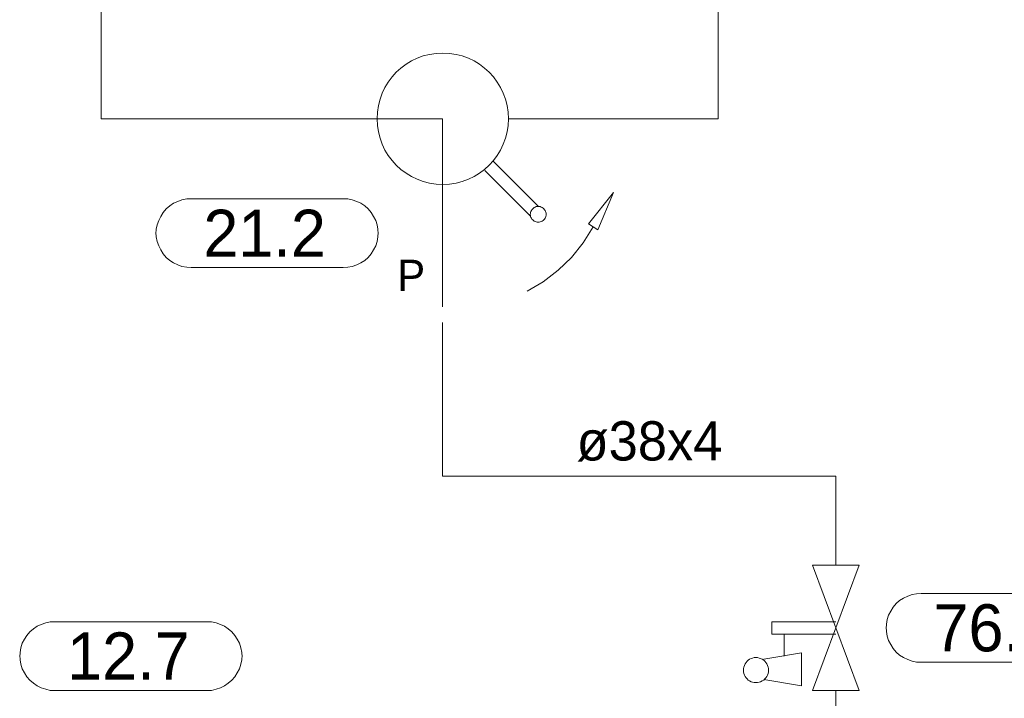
# Model space of a CAD drawing. Header units: millimetres. Extents: x 0 to 203, y 0 to 47.
# Tile 34 of 196: x 18.55 to 21.02, y 20.82 to 22.53. Entities that reach past the tile are written whole.
import ezdxf

# ---------------------------------------------------------------- set-up
doc = ezdxf.new("R2010")
doc.units = ezdxf.units.MM
doc.layers.add('PDF_Geomertry', color=7, linetype='Continuous')
doc.layers.add('PDF_Text', color=7, linetype='Continuous')
doc.styles.add('PDF Arial', font='txt')

msp = doc.modelspace()

# ---------------------------------------------------------------- linework, layer by layer
at = {"layer": 'PDF_Geomertry', "lineweight": 15}
for points in [[(19.6099, 21.884), (19.6099, 21.8049), (19.6099, 22.2763), (19.1382, 22.2763), (18.7535, 22.2763), (18.7535, 22.5868), (18.7535, 22.7443)], [(20.3015, 22.7443), (20.3015, 22.5868), (20.3015, 22.2763), (20.0813, 22.2763), (19.7751, 22.2763)], [(19.8501, 22.0568), (19.7363, 22.1707)], [(19.8299, 22.0332), (19.716, 22.1471)], [(19.8224, 21.8443), (19.8626, 21.8679), (19.9001, 21.8965), (19.9335, 21.929), (19.9626, 21.9651), (19.9876, 22.0054)], [(20.5965, 21.1568), (20.5965, 21.3804), (19.6099, 21.3804), (19.6099, 21.766)], [(21.1918, 20.9132), (20.8104, 20.9132), (20.7988, 20.9138), (20.7876, 20.916), (20.7765, 20.9201), (20.766, 20.9249), (20.7563, 20.9313), (20.7479, 20.9388), (20.7404, 20.9479), (20.734, 20.9576), (20.7285, 20.9679), (20.7251, 20.9785), (20.7229, 20.9901), (20.7224, 21.0013), (20.7224, 20.9979), (20.7229, 21.009), (20.7251, 21.0207), (20.7285, 21.0313), (20.734, 21.0415), (20.7404, 21.0513), (20.7479, 21.0604), (20.7563, 21.0679), (20.766, 21.0743), (20.7765, 21.079), (20.7876, 21.0832), (20.7988, 21.0854), (20.8104, 21.086), (21.1918, 21.086)], [(20.5965, 20.984), (20.4354, 20.984), (20.4354, 21.0151), (20.5965, 21.0151)], [(20.4668, 20.929), (20.4668, 20.984)], [(20.4154, 20.8701), (20.5099, 20.854), (20.5099, 20.9368), (20.4154, 20.9207)], [(20.5965, 19.1138), (20.5965, 20.8424)]]:
    msp.add_lwpolyline(points, dxfattribs=at)
for points in [[(19.9757, 22.0132), (19.9993, 21.9979), (20.0382, 22.0915)], [(19.3604, 22.0762), (19.3724, 22.0757), (19.3835, 22.0735), (19.3946, 22.0693), (19.4049, 22.0646), (19.4146, 22.0582), (19.4229, 22.0507), (19.4307, 22.0415), (19.4368, 22.0318), (19.4424, 22.0215), (19.446, 22.0104), (19.4479, 21.9993), (19.4487, 21.9882), (19.4487, 21.9915), (19.4479, 21.9804), (19.446, 21.9688), (19.4424, 21.9576), (19.4368, 21.9479), (19.4307, 21.9382), (19.4229, 21.929), (19.4146, 21.9215), (19.4049, 21.9151), (19.3946, 21.9104), (19.3835, 21.9063), (19.3724, 21.904), (19.3604, 21.9035), (18.9793, 21.9035), (18.9682, 21.904), (18.9563, 21.9063), (18.946, 21.9104), (18.9354, 21.9151), (18.9257, 21.9215), (18.9168, 21.929), (18.909, 21.9382), (18.9029, 21.9479), (18.8979, 21.9576), (18.8938, 21.9688), (18.8918, 21.9804), (18.891, 21.9915), (18.891, 21.9882), (18.8918, 21.9993), (18.8938, 22.0104), (18.8979, 22.0215), (18.9029, 22.0318), (18.909, 22.0415), (18.9168, 22.0507), (18.9257, 22.0582), (18.9354, 22.0646), (18.946, 22.0693), (18.9563, 22.0735), (18.9682, 22.0757), (18.9793, 22.0762), (19.3604, 22.0762)], [(19.8696, 22.0368), (19.8696, 22.0396), (19.8687, 22.0424), (19.8682, 22.0443), (19.8668, 22.0465), (19.8654, 22.0485), (19.864, 22.0507), (19.8618, 22.0526), (19.8599, 22.054), (19.8571, 22.0549), (19.8549, 22.0563), (19.8521, 22.0563), (19.8501, 22.0568), (19.8474, 22.0563), (19.8446, 22.0563), (19.8424, 22.0549), (19.8396, 22.054), (19.8376, 22.0526), (19.8363, 22.0507), (19.834, 22.0485), (19.8326, 22.0465), (19.8313, 22.0443), (19.8307, 22.0424), (19.8307, 22.0396), (19.8299, 22.0368), (19.8307, 22.0346), (19.8307, 22.0318), (19.8313, 22.029), (19.8326, 22.0271), (19.834, 22.0249), (19.8363, 22.0229), (19.8376, 22.0215), (19.8396, 22.0201), (19.8424, 22.0188), (19.8446, 22.0179), (19.8474, 22.0174), (19.8501, 22.0174), (19.8521, 22.0174), (19.8549, 22.0179), (19.8571, 22.0188), (19.8599, 22.0201), (19.8618, 22.0215), (19.864, 22.0229), (19.8654, 22.0249), (19.8668, 22.0271), (19.8682, 22.029), (19.8687, 22.0318), (19.8696, 22.0346), (19.8696, 22.0368)], [(20.5376, 20.8424), (20.6549, 21.1568), (20.5376, 21.1568), (20.6549, 20.8424), (20.5376, 20.8424)], [(19.0188, 21.0151), (19.0307, 21.0146), (19.0418, 21.0124), (19.0529, 21.0082), (19.0632, 21.0035), (19.0724, 20.9971), (19.0813, 20.9896), (19.089, 20.9804), (19.0951, 20.9715), (19.1007, 20.961), (19.1043, 20.9499), (19.1062, 20.9382), (19.1071, 20.9271), (19.1071, 20.9313), (19.1062, 20.9193), (19.1043, 20.9082), (19.1007, 20.8971), (19.0951, 20.8868), (19.089, 20.8771), (19.0813, 20.8688), (19.0724, 20.861), (19.0632, 20.854), (19.0529, 20.8493), (19.0418, 20.8457), (19.0307, 20.8429), (19.0188, 20.8424), (18.6376, 20.8424), (18.6257, 20.8429), (18.6146, 20.8457), (18.6035, 20.8493), (18.5932, 20.854), (18.584, 20.861), (18.5751, 20.8688), (18.5674, 20.8771), (18.5613, 20.8868), (18.5557, 20.8971), (18.5521, 20.9082), (18.5501, 20.9193), (18.5493, 20.9313), (18.5493, 20.9271), (18.5501, 20.9382), (18.5521, 20.9499), (18.5557, 20.961), (18.5613, 20.9715), (18.5674, 20.9804), (18.5751, 20.9896), (18.584, 20.9971), (18.5932, 21.0035), (18.6035, 21.0082), (18.6146, 21.0124), (18.6257, 21.0146), (18.6376, 21.0151), (19.0188, 21.0151)], [(20.4271, 20.8938), (20.4271, 20.8979), (20.4265, 20.9013), (20.4251, 20.9054), (20.4229, 20.909), (20.421, 20.9124), (20.4182, 20.916), (20.4154, 20.9188), (20.4118, 20.9207), (20.4076, 20.9229), (20.4043, 20.9235), (20.4001, 20.9249), (20.396, 20.9249), (20.3918, 20.9249), (20.3876, 20.9235), (20.384, 20.9229), (20.3799, 20.9207), (20.3765, 20.9188), (20.3738, 20.916), (20.371, 20.9124), (20.3687, 20.909), (20.3668, 20.9054), (20.3654, 20.9013), (20.3646, 20.8979), (20.3646, 20.8938), (20.3646, 20.8896), (20.3654, 20.8854), (20.3668, 20.8813), (20.3687, 20.8776), (20.371, 20.8743), (20.3738, 20.8715), (20.3765, 20.8688), (20.3799, 20.8665), (20.384, 20.8646), (20.3876, 20.8632), (20.3918, 20.8624), (20.396, 20.8624), (20.4001, 20.8624), (20.4043, 20.8632), (20.4076, 20.8646), (20.4118, 20.8665), (20.4154, 20.8688), (20.4182, 20.8715), (20.421, 20.8743), (20.4229, 20.8776), (20.4251, 20.8813), (20.4265, 20.8854), (20.4271, 20.8896), (20.4271, 20.8938)]]:
    msp.add_lwpolyline(points, close=True, dxfattribs=at)
msp.add_circle((19.6104, 22.2767), 0.1648, dxfattribs=at)

# ---------------------------------------------------------------- texts
at = {"layer": 'PDF_Text', "attachment_point": 7, "style": 'PDF Arial'}
for s, insert, char_height in [('21.2', (19.0099, 21.9304), 0.11811), ('P', (19.496, 21.8443), 0.0787), ('ø38x4', (19.946, 21.4168), 0.09843), ('76.2', (20.841, 20.939), 0.11811), ('12.7', (18.6682, 20.8701), 0.11811)]:
    msp.add_mtext(s, dxfattribs=dict(at, insert=insert, char_height=char_height))

doc.saveas('drawing.dxf')
